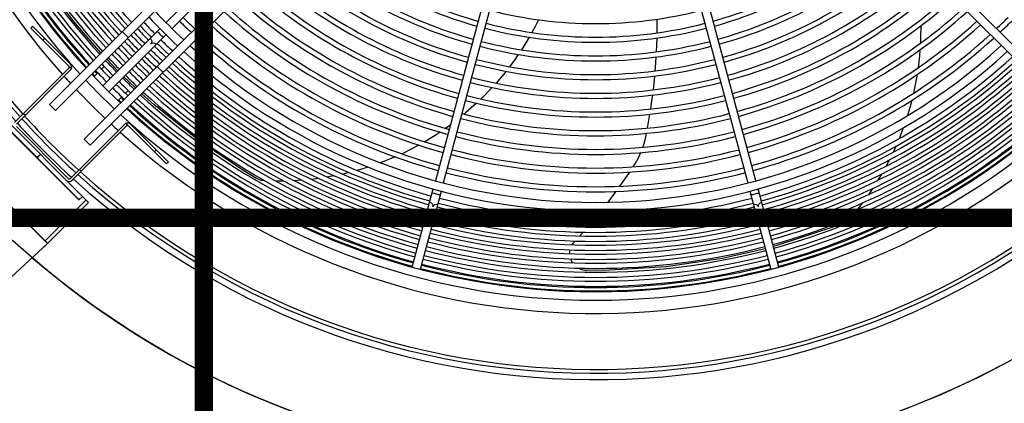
# Model space of a CAD drawing. Header units: centimetres. Extents: x -92429 to 178773, y 2337 to 428125.
# Tile 11 of 138: x 162336 to 162390, y 8883 to 8904. Entities that reach past the tile are written whole.
import ezdxf

# ---------------------------------------------------------------- set-up
doc = ezdxf.new("R2010")
doc.units = ezdxf.units.CM
doc.header["$LTSCALE"] = 50
doc.layers.add('Dach_Ist$0$RYSUNKOWE_NIEDRUK', color=6, linetype='Continuous', plot=False)
doc.layers.add('WL_urządzenia', color=1, linetype='Continuous')

msp = doc.modelspace()

# ---------------------------------------------------------------- linework, layer by layer
at = {"layer": 'Dach_Ist$0$RYSUNKOWE_NIEDRUK', "color": 8, "const_width": 1, "elevation": 2170}
msp.add_lwpolyline([(162474.34, 8804.997), (162761.334, 8893.291), (162225.915, 8893.291), (162346.373, 8893.291), (162346.373, 8733.149), (162346.373, 13607.706), (162346.373, 13508.773), (162262.567, 13508.773), (162671.299, 13508.773), (162444.719, 13577.681)], dxfattribs=at)
at = {"layer": 'WL_urządzenia', "color": 1, "linetype": 'Continuous'}
for p, q in [((162337.959, 8899.478, 2170), (162361.987, 8923.506, 2170)), ((162362.252, 8923.116, 2170), (162338.286, 8899.15, 2170)), ((162339.859, 8897.577, 2170), (162363.825, 8921.543, 2170)), ((162364.216, 8921.277, 2170), (162340.187, 8897.249, 2170)), ((162395.314, 8897.249, 2170), (162371.285, 8921.277, 2170)), ((162371.676, 8921.543, 2170), (162395.641, 8897.577, 2170)), ((162354.937, 8914.555, 2170), (162344.317, 8903.936, 2170)), ((162344.645, 8903.608, 2170), (162355.264, 8914.227, 2170)), ((162362.896, 8909.821, 2170), (162359.009, 8895.315, 2170)), ((162376.491, 8895.315, 2170), (162372.604, 8909.821, 2170)), ((162359.457, 8895.195, 2170), (162363.344, 8909.701, 2170)), ((162372.157, 8909.701, 2170), (162376.044, 8895.195, 2170)), ((162339.381, 8903.891, 2170), (162338.595, 8904.888, 2170)), ((162340.768, 8902.287, 2170), (162339.381, 8903.891, 2170)), ((162364.635, 8904.093, 2170), (162364.449, 8903.728, 2170)), ((162371.109, 8903.379, 2170), (162371.112, 8904.128, 2170)), ((162337.041, 8903.738, 2170), (162336.943, 8903.64, 2170)), ((162339.007, 8901.575, 2170), (162336.943, 8903.64, 2170)), ((162339.106, 8901.674, 2170), (162337.041, 8903.738, 2170)), ((162343.99, 8903.608, 2170), (162340.876, 8900.494, 2170)), ((162342.262, 8903.125, 2170), (162341.934, 8903.453, 2170)), ((162364.449, 8903.728, 2170), (162364.27, 8903.397, 2170)), ((162385.484, 8903.752, 2170), (162385.478, 8903.156, 2170)), ((162337.696, 8903.083, 2170), (162337.598, 8902.985, 2170)), ((162341.204, 8900.166, 2170), (162344.317, 8903.28, 2170)), ((162363.948, 8902.843, 2170), (162363.702, 8902.454, 2170)), ((162364.123, 8903.138, 2170), (162363.948, 8902.843, 2170)), ((162371.074, 8902.346, 2170), (162371.103, 8903.098, 2170)), ((162385.478, 8903.156, 2170), (162385.464, 8902.813, 2170)), ((162385.442, 8902.454, 2170), (162385.415, 8902.13, 2170)), ((162341.423, 8901.593, 2170), (162341.084, 8901.948, 2170)), ((162363.361, 8901.951, 2170), (162363.054, 8901.533, 2170)), ((162363.453, 8902.082, 2170), (162363.361, 8901.951, 2170)), ((162363.533, 8902.2, 2170), (162363.453, 8902.082, 2170)), ((162371.018, 8901.469, 2170), (162371.059, 8902.063, 2170)), ((162385.415, 8902.13, 2170), (162385.34, 8901.476, 2170)), ((162336.058, 8898.494, 2170), (162339.073, 8901.51, 2170)), ((162339.171, 8901.411, 2170), (162336.156, 8898.396, 2170)), ((162339.073, 8901.51, 2170), (162339.157, 8901.425, 2170)), ((162339.157, 8901.425, 2170), (162339.171, 8901.411, 2170)), ((162340.392, 8900.993, 2170), (162340.599, 8901.2, 2170)), ((162340.795, 8901.397, 2170), (162340.946, 8901.547, 2170)), ((162341.695, 8901.314, 2170), (162341.423, 8901.593, 2170)), ((162344.162, 8901.224, 2170), (162343.835, 8901.552, 2170)), ((162362.815, 8901.226, 2170), (162362.322, 8900.637, 2170)), ((162362.863, 8901.286, 2170), (162362.815, 8901.226, 2170)), ((162371.004, 8901.309, 2170), (162371.018, 8901.469, 2170)), ((162342.657, 8900.375, 2170), (162342.023, 8900.986, 2170)), ((162370.899, 8900.27, 2170), (162370.979, 8901.026, 2170)), ((162385.284, 8901.101, 2170), (162385.107, 8900.177, 2170)), ((162342.257, 8900.236, 2170), (162342.106, 8900.086, 2170)), ((162362.107, 8900.398, 2170), (162361.5, 8899.773, 2170)), ((162385.107, 8900.177, 2170), (162385.086, 8900.083, 2170)), ((162341.91, 8899.889, 2170), (162341.703, 8899.682, 2170)), ((162343.674, 8899.453, 2170), (162342.997, 8900.059, 2170)), ((162370.757, 8899.228, 2170), (162370.841, 8899.808, 2170)), ((162370.841, 8899.808, 2170), (162370.864, 8899.986, 2170)), ((162384.992, 8899.693, 2170), (162384.853, 8899.189, 2170)), ((162340.089, 8894.135, 2170), (162334.845, 8899.379, 2170)), ((162338.286, 8899.15, 2170), (162337.959, 8899.478, 2170)), ((162346.103, 8897.509, 2170), (162343.674, 8899.453, 2170)), ((162361.26, 8899.544, 2170), (162360.66, 8899.011, 2170)), ((162384.853, 8899.189, 2170), (162384.756, 8898.867, 2170)), ((162339.564, 8894.267, 2170), (162334.976, 8898.855, 2170)), ((162334.989, 8898.868, 2170), (162339.578, 8894.28, 2170)), ((162336.549, 8898.986, 2170), (162336.648, 8898.888, 2170)), ((162360.66, 8899.011, 2170), (162360.584, 8898.947, 2170)), ((162370.579, 8898.185, 2170), (162370.712, 8898.944, 2170)), ((162336.156, 8898.265, 2170), (162338.975, 8895.446, 2170)), ((162342.121, 8898.462, 2170), (162339.106, 8895.446, 2170)), ((162342.219, 8898.363, 2170), (162339.204, 8895.348, 2170)), ((162342.135, 8898.448, 2170), (162342.121, 8898.462, 2170)), ((162342.219, 8898.363, 2170), (162342.135, 8898.448, 2170)), ((162344.35, 8896.233, 2170), (162342.285, 8898.298, 2170)), ((162342.383, 8898.396, 2170), (162344.448, 8896.331, 2170)), ((162359.823, 8898.352, 2170), (162359.565, 8898.166, 2170)), ((162384.526, 8898.192, 2170), (162384.298, 8897.603, 2170)), ((162340.187, 8897.249, 2170), (162339.859, 8897.577, 2170)), ((162348.67, 8895.789, 2170), (162346.103, 8897.509, 2170)), ((162358.996, 8897.784, 2170), (162358.434, 8897.441, 2170)), ((162359.268, 8897.962, 2170), (162358.996, 8897.784, 2170)), ((162370.341, 8897.175, 2170), (162370.431, 8897.477, 2170)), ((162370.431, 8897.477, 2170), (162370.484, 8897.708, 2170)), ((162370.484, 8897.708, 2170), (162370.523, 8897.901, 2170)), ((162337.847, 8891.894, 2170), (162332.603, 8897.137, 2170)), ((162332.747, 8897.02, 2170), (162337.729, 8892.038, 2170)), ((162343.792, 8896.987, 2170), (162343.694, 8896.888, 2170)), ((162358.105, 8897.254, 2170), (162357.267, 8896.824, 2170)), ((162370.329, 8897.139, 2170), (162370.341, 8897.175, 2170)), ((162384.119, 8897.186, 2170), (162383.971, 8896.864, 2170)), ((162337.28, 8896.577, 2170), (162337.464, 8896.76, 2170)), ((162337.47, 8896.754, 2170), (162337.286, 8896.571, 2170)), ((162356.332, 8896.416, 2170), (162356.018, 8896.295, 2170)), ((162356.815, 8896.618, 2170), (162356.332, 8896.416, 2170)), ((162357.267, 8896.824, 2170), (162357.18, 8896.783, 2170)), ((162369.934, 8896.283, 2170), (162370.093, 8896.574, 2170)), ((162370.093, 8896.574, 2170), (162370.22, 8896.851, 2170)), ((162383.761, 8896.438, 2170), (162383.661, 8896.244, 2170)), ((162339.597, 8895.938, 2170), (162339.696, 8895.84, 2170)), ((162344.448, 8896.331, 2170), (162344.35, 8896.233, 2170)), ((162355.345, 8896.06, 2170), (162354.741, 8895.878, 2170)), ((162369.806, 8896.077, 2170), (162369.815, 8896.092, 2170)), ((162369.815, 8896.092, 2170), (162369.934, 8896.283, 2170)), ((162383.661, 8896.244, 2170), (162383.589, 8896.109, 2170)), ((162349.248, 8895.443, 2170), (162348.67, 8895.789, 2170)), ((162349.339, 8895.396, 2170), (162349.248, 8895.443, 2170)), ((162349.514, 8895.338, 2170), (162349.339, 8895.396, 2170)), ((162349.668, 8895.317, 2170), (162349.514, 8895.338, 2170)), ((162349.699, 8895.316, 2170), (162349.668, 8895.317, 2170)), ((162350.747, 8895.298, 2170), (162350.303, 8895.297, 2170)), ((162351.722, 8895.343, 2170), (162351.308, 8895.316, 2170)), ((162352.634, 8895.441, 2170), (162352.246, 8895.393, 2170)), ((162353.278, 8895.543, 2170), (162353.127, 8895.517, 2170)), ((162353.492, 8895.583, 2170), (162353.278, 8895.543, 2170)), ((162354.302, 8895.762, 2170), (162353.957, 8895.68, 2170)), ((162369.075, 8895.018, 2170), (162369.576, 8895.734, 2170)), ((162369.576, 8895.734, 2170), (162369.611, 8895.786, 2170)), ((162383.345, 8895.675, 2170), (162383.144, 8895.339, 2170)), ((162357.75, 8890.613, 2170), (162358.889, 8894.867, 2170)), ((162377.751, 8890.613, 2170), (162376.611, 8894.867, 2170)), ((162382.86, 8894.895, 2170), (162382.626, 8894.552, 2170)), ((162339.958, 8894.267, 2170), (162337.729, 8892.038, 2170)), ((162339.761, 8894.463, 2170), (162339.564, 8894.267, 2170)), ((162358.198, 8890.494, 2170), (162359.337, 8894.747, 2170)), ((162368.419, 8894.139, 2170), (162368.867, 8894.731, 2170)), ((162376.164, 8894.747, 2170), (162377.303, 8890.494, 2170)), ((162340.089, 8894.135, 2170), (162337.664, 8891.71, 2170)), ((162382.296, 8894.099, 2170), (162382.023, 8893.748, 2170)), ((162367.722, 8893.272, 2170), (162368.049, 8893.67, 2170)), ((162381.505, 8893.152, 2170), (162381.352, 8893.05, 2170)), ((162381.616, 8893.26, 2170), (162381.505, 8893.152, 2170)), ((162381.637, 8893.284, 2170), (162381.616, 8893.26, 2170)), ((162367.308, 8892.784, 2170), (162367.489, 8892.994, 2170)), ((162380.631, 8892.765, 2170), (162377.695, 8891.801, 2170)), ((162381.259, 8893.007, 2170), (162380.631, 8892.765, 2170)), ((162381.352, 8893.05, 2170), (162381.259, 8893.007, 2170)), ((162366.88, 8892.301, 2170), (162366.883, 8892.305, 2170)), ((162366.883, 8892.305, 2170), (162367.067, 8892.509, 2170)), ((162333.731, 8888.102, 2170), (162337.847, 8891.894, 2170)), ((162337.664, 8891.71, 2170), (162337.656, 8891.718, 2170)), ((162337.729, 8892.038, 2170), (162337.754, 8892.012, 2170)), ((162337.754, 8892.012, 2170), (162337.778, 8891.987, 2170)), ((162337.778, 8891.987, 2170), (162337.8, 8891.963, 2170)), ((162337.8, 8891.963, 2170), (162337.818, 8891.941, 2170)), ((162337.818, 8891.941, 2170), (162337.832, 8891.923, 2170)), ((162337.832, 8891.923, 2170), (162337.842, 8891.909, 2170)), ((162337.842, 8891.909, 2170), (162337.847, 8891.899, 2170)), ((162337.847, 8891.899, 2170), (162337.847, 8891.894, 2170)), ((162366.347, 8891.444, 2170), (162366.363, 8891.548, 2170)), ((162366.469, 8891.822, 2170), (162366.551, 8891.94, 2170)), ((162366.551, 8891.94, 2170), (162366.591, 8891.986, 2170)), ((162366.591, 8891.986, 2170), (162366.632, 8892.03, 2170)), ((162377.003, 8891.613, 2170), (162374.668, 8891.084, 2170)), ((162377.695, 8891.801, 2170), (162377.451, 8891.733, 2170)), ((162366.343, 8891.336, 2170), (162366.347, 8891.444, 2170)), ((162366.452, 8890.919, 2170), (162366.392, 8891.056, 2170)), ((162374.668, 8891.084, 2170), (162371.595, 8890.627, 2170)), ((162366.499, 8890.839, 2170), (162366.452, 8890.919, 2170)), ((162366.831, 8890.538, 2170), (162366.806, 8890.552, 2170)), ((162366.998, 8890.468, 2170), (162366.831, 8890.538, 2170)), ((162367.18, 8890.432, 2170), (162366.998, 8890.468, 2170)), ((162371.595, 8890.627, 2170), (162368.527, 8890.433, 2170)), ((162367.257, 8890.428, 2170), (162367.18, 8890.432, 2170)), ((162368.527, 8890.433, 2170), (162367.257, 8890.428, 2170))]:
    msp.add_line(p, q, dxfattribs=at)
for points in [[(162343.84, 8903.458, -0.037253), (162343.997, 8903.288, -0.037253), (162344.167, 8903.13)], [(162343.46, 8903.079, -0.407676), (162343.492, 8902.782, -0.407676), (162343.788, 8902.751)], [(162337.27, 8896.561, 0.207794), (162337.28, 8896.577)], [(162337.27, 8896.561, -0.207794), (162337.286, 8896.571)], [(162358.835, 8894.662, -0.037253), (162359.056, 8894.594, -0.037253), (162359.282, 8894.542)], [(162376.219, 8894.542, -0.037253), (162376.445, 8894.594, -0.037253), (162376.666, 8894.662)], [(162358.696, 8894.144, -0.407676), (162358.871, 8893.903, -0.407676), (162359.144, 8894.024)], [(162376.357, 8894.024, -0.407676), (162376.63, 8893.903, -0.407676), (162376.805, 8894.144)]]:
    msp.add_lwpolyline(points, format="xyb", dxfattribs=at)
msp.add_circle((162367.75, 8927.041, 2170), 47.277, dxfattribs=at)
for centre, radius, start, end in [((162367.75, 8927.041, 2170), 47.277, 229.4416, 220.5584), ((162367.75, 8927.041, 2170), 42.566, 227.9961, 222.0039), ((162367.75, 8927.041, 2170), 42.222, 228.0205, 221.9795), ((162367.75, 8927.041, 2170), 42.012, 228.0356, 221.9644), ((162367.75, 8927.041, 2170), 38.964, 137.3179, 221.7267), ((162367.75, 8927.041, 2170), 38.239, 137.3619, 222.6381), ((162367.75, 8927.041, 2170), 37.775, 137.3909, 222.6091), ((162367.75, 8927.041, 2170), 34.538, 195.3845, 222.3848), ((162367.75, 8927.041, 2170), 34.26, 195.3876, 222.3636), ((162367.75, 8927.041, 2170), 36.714, 195.3617, 222.5399), ((162367.75, 8927.041, 2170), 36.501, 195.3638, 222.5256), ((162367.75, 8927.041, 2170), 36.223, 195.3666, 222.5065), ((162367.75, 8927.041, 2170), 36.011, 195.3687, 222.4918), ((162367.75, 8927.041, 2170), 35.732, 195.3716, 222.4723), ((162367.75, 8927.041, 2170), 35.52, 195.3738, 222.4571), ((162367.75, 8927.041, 2170), 35.242, 195.3768, 222.4371), ((162367.75, 8927.041, 2170), 35.029, 195.3791, 222.4215), ((162367.75, 8927.041, 2170), 34.751, 195.3821, 222.4008), ((162367.75, 8927.041, 2170), 37.729, 195.3519, 222.6061), ((162367.75, 8927.041, 2170), 37.544, 195.3537, 222.5943), ((162367.75, 8927.041, 2170), 37.483, 195.3543, 222.5904), ((162367.75, 8927.041, 2170), 37.205, 195.3569, 222.5724), ((162367.75, 8927.041, 2170), 36.992, 195.359, 222.5584), ((162367.75, 8927.041, 2170), 24.177, 228.7373, 254.4508), ((162367.75, 8927.041, 2170), 23.899, 228.7809, 254.4444), ((162367.75, 8927.041, 2170), 23.899, 285.5556, 311.2191), ((162367.75, 8927.041, 2170), 24.177, 285.5492, 311.2627), ((162367.75, 8927.041, 2170), 24.918, 228.626, 254.4671), ((162367.75, 8927.041, 2170), 24.918, 285.5329, 311.374), ((162367.75, 8927.041, 2170), 25.196, 228.586, 254.473), ((162367.75, 8927.041, 2170), 25.196, 285.527, 311.414), ((162367.75, 8927.041, 2170), 26.215, 228.4464, 254.4935), ((162367.75, 8927.041, 2170), 25.937, 228.4834, 254.488), ((162367.75, 8927.041, 2170), 25.937, 285.512, 311.5166), ((162367.75, 8927.041, 2170), 26.215, 285.5065, 311.5536), ((162367.75, 8927.041, 2170), 27.234, 228.3173, 254.5124), ((162367.75, 8927.041, 2170), 26.956, 228.3516, 254.5074), ((162367.75, 8927.041, 2170), 26.956, 285.4926, 311.6484), ((162367.75, 8927.041, 2170), 27.234, 285.4876, 311.6827), ((162367.75, 8927.041, 2170), 27.975, 228.2293, 254.5253), ((162367.75, 8927.041, 2170), 27.975, 285.4747, 311.7707), ((162367.75, 8927.041, 2170), 28.253, 228.1975, 254.53), ((162367.75, 8927.041, 2170), 28.253, 285.47, 311.8025), ((162367.75, 8927.041, 2170), 29.272, 228.0861, 254.5464), ((162367.75, 8927.041, 2170), 28.994, 228.1157, 254.542), ((162367.75, 8927.041, 2170), 28.994, 285.458, 311.8843), ((162367.75, 8927.041, 2170), 29.272, 285.4536, 311.9139), ((162367.75, 8927.041, 2170), 32.908, 223.0629, 226.9371), ((162367.75, 8927.041, 2170), 30.291, 227.9822, 254.5616), ((162367.75, 8927.041, 2170), 30.013, 228.0099, 254.5576), ((162367.75, 8927.041, 2170), 23.158, 255.5734, 284.4266), ((162367.75, 8927.041, 2170), 30.013, 285.4424, 311.9901), ((162367.75, 8927.041, 2170), 30.291, 285.4384, 312.0178), ((162367.75, 8927.041, 2170), 33.769, 223.1123, 224.6068), ((162367.75, 8927.041, 2170), 33.372, 223.0898, 226.9102), ((162367.75, 8927.041, 2170), 32.329, 225.4107, 226.9719), ((162367.75, 8927.041, 2170), 32.051, 225.4143, 226.989), ((162367.75, 8927.041, 2170), 31.032, 227.9109, 254.5721), ((162367.75, 8927.041, 2170), 23.899, 255.5556, 284.4444), ((162367.75, 8927.041, 2170), 31.032, 285.4279, 312.0891), ((162367.75, 8927.041, 2170), 32.051, 313.011, 314.5857), ((162367.75, 8927.041, 2170), 32.329, 313.0281, 314.5893), ((162367.75, 8927.041, 2170), 34.538, 223.1543, 224.6155), ((162367.75, 8927.041, 2170), 34.26, 223.1393, 224.6124), ((162367.75, 8927.041, 2170), 34.048, 223.1277, 224.61), ((162367.75, 8927.041, 2170), 31.31, 227.8851, 254.5759), ((162367.75, 8927.041, 2170), 24.177, 255.5492, 284.4508), ((162367.75, 8927.041, 2170), 31.31, 285.4241, 312.1149), ((162367.75, 8927.041, 2170), 35.242, 223.1912, 224.6232), ((162367.75, 8927.041, 2170), 35.029, 223.1802, 224.6209), ((162367.75, 8927.041, 2170), 34.751, 223.1656, 224.6179), ((162367.75, 8927.041, 2170), 33.769, 225.3932, 226.8877), ((162367.75, 8927.041, 2170), 32.329, 227.794, 254.5893), ((162367.75, 8927.041, 2170), 32.051, 227.8183, 254.5857), ((162367.75, 8927.041, 2170), 24.918, 255.5329, 284.4671), ((162367.75, 8927.041, 2170), 32.051, 285.4143, 312.1817), ((162367.75, 8927.041, 2170), 32.329, 285.4107, 312.206), ((162367.75, 8927.041, 2170), 36.011, 223.2298, 224.6313), ((162367.75, 8927.041, 2170), 35.732, 223.216, 224.6284), ((162367.75, 8927.041, 2170), 35.52, 223.2053, 224.6262), ((162367.75, 8927.041, 2170), 34.751, 225.3821, 226.8344), ((162367.75, 8927.041, 2170), 34.538, 225.3845, 226.8457), ((162367.75, 8927.041, 2170), 34.26, 225.3876, 226.8607), ((162367.75, 8927.041, 2170), 34.048, 225.39, 226.8723), ((162367.75, 8927.041, 2170), 33.372, 227.7066, 312.2934), ((162367.75, 8927.041, 2170), 32.908, 227.7448, 312.2552), ((162367.75, 8927.041, 2170), 25.196, 255.527, 284.473), ((162367.75, 8927.041, 2170), 36.714, 223.2637, 224.6383), ((162367.75, 8927.041, 2170), 36.501, 223.2536, 224.6362), ((162367.75, 8927.041, 2170), 36.223, 223.2402, 224.6334), ((162367.75, 8927.041, 2170), 35.52, 225.3738, 226.7947), ((162367.75, 8927.041, 2170), 35.242, 225.3768, 226.8088), ((162367.75, 8927.041, 2170), 35.029, 225.3791, 226.8198), ((162367.75, 8927.041, 2170), 34.048, 227.6529, 254.61), ((162367.75, 8927.041, 2170), 33.769, 227.6748, 254.6068), ((162367.75, 8927.041, 2170), 25.937, 255.512, 284.488), ((162367.75, 8927.041, 2170), 33.769, 285.3932, 312.3252), ((162367.75, 8927.041, 2170), 34.048, 285.39, 312.3471), ((162338.942, 8901.51, 2170), 0.0927, 315, 45), ((162338.942, 8901.51, 2170), 0.232, 338.5782, 45), ((162367.75, 8927.041, 2170), 37.544, 223.3021, 223.5851), ((162367.75, 8927.041, 2170), 37.483, 223.2993, 224.6457), ((162367.75, 8927.041, 2170), 37.205, 223.2866, 224.6431), ((162367.75, 8927.041, 2170), 36.992, 223.2768, 224.641), ((162367.75, 8927.041, 2170), 36.223, 225.3666, 226.7598), ((162367.75, 8927.041, 2170), 36.011, 225.3687, 226.7702), ((162367.75, 8927.041, 2170), 35.732, 225.3716, 226.784), ((162367.75, 8927.041, 2170), 34.751, 227.5992, 254.6179), ((162367.75, 8927.041, 2170), 34.538, 227.6152, 254.6155), ((162367.75, 8927.041, 2170), 34.26, 227.6364, 254.6124), ((162367.75, 8927.041, 2170), 26.215, 255.5065, 284.4935), ((162367.75, 8927.041, 2170), 34.26, 285.3876, 312.3636), ((162367.75, 8927.041, 2170), 34.538, 285.3845, 312.3848), ((162367.75, 8927.041, 2170), 34.751, 285.3821, 312.4008), ((162367.75, 8927.041, 2170), 38.964, 221.9315, 222.6821), ((162367.75, 8927.041, 2170), 38.239, 223.333, 226.667), ((162367.75, 8927.041, 2170), 37.775, 223.3125, 226.6875), ((162367.75, 8927.041, 2170), 37.729, 223.3104, 223.5921), ((162367.75, 8927.041, 2170), 36.992, 225.359, 226.7232), ((162367.75, 8927.041, 2170), 36.714, 225.3617, 226.7363), ((162367.75, 8927.041, 2170), 36.501, 225.3638, 226.7464), ((162367.75, 8927.041, 2170), 35.732, 227.5277, 254.6284), ((162367.75, 8927.041, 2170), 35.52, 227.5429, 254.6262), ((162367.75, 8927.041, 2170), 35.242, 227.5629, 254.6232), ((162367.75, 8927.041, 2170), 35.029, 227.5785, 254.6209), ((162367.75, 8927.041, 2170), 27.234, 255.4876, 284.5124), ((162367.75, 8927.041, 2170), 26.956, 255.4926, 284.5074), ((162367.75, 8927.041, 2170), 35.029, 285.3791, 312.4215), ((162367.75, 8927.041, 2170), 35.242, 285.3768, 312.4371), ((162367.75, 8927.041, 2170), 35.52, 285.3738, 312.4571), ((162367.75, 8927.041, 2170), 35.732, 285.3716, 312.4723), ((162367.75, 8927.041, 2170), 38.964, 223.364, 226.636), ((162367.75, 8927.041, 2170), 37.483, 225.3543, 226.7007), ((162367.75, 8927.041, 2170), 37.205, 225.3569, 226.7134), ((162367.75, 8927.041, 2170), 36.501, 227.4744, 254.6362), ((162367.75, 8927.041, 2170), 36.223, 227.4935, 254.6334), ((162367.75, 8927.041, 2170), 36.011, 227.5082, 254.6313), ((162367.75, 8927.041, 2170), 36.011, 285.3687, 312.4918), ((162367.75, 8927.041, 2170), 36.223, 285.3666, 312.5065), ((162367.75, 8927.041, 2170), 36.501, 285.3638, 312.5256), ((162367.75, 8927.041, 2170), 37.729, 226.4079, 226.6896), ((162367.75, 8927.041, 2170), 37.544, 226.4149, 226.6979), ((162367.75, 8927.041, 2170), 37.205, 227.4276, 254.6431), ((162367.75, 8927.041, 2170), 36.992, 227.4416, 254.641), ((162367.75, 8927.041, 2170), 36.714, 227.4601, 254.6383), ((162367.75, 8927.041, 2170), 28.253, 255.47, 284.53), ((162367.75, 8927.041, 2170), 27.975, 255.4747, 284.5253), ((162367.75, 8927.041, 2170), 36.714, 285.3617, 312.5399), ((162367.75, 8927.041, 2170), 36.992, 285.359, 312.5584), ((162367.75, 8927.041, 2170), 37.205, 285.3569, 312.5724), ((162367.75, 8927.041, 2170), 37.775, 227.3909, 312.6091), ((162367.75, 8927.041, 2170), 37.729, 227.3939, 254.6481), ((162367.75, 8927.041, 2170), 37.544, 227.4057, 254.6463), ((162367.75, 8927.041, 2170), 37.483, 227.4096, 254.6457), ((162367.75, 8927.041, 2170), 37.483, 285.3543, 312.5904), ((162367.75, 8927.041, 2170), 37.544, 285.3537, 312.5943), ((162367.75, 8927.041, 2170), 37.729, 285.3519, 312.6061), ((162367.75, 8927.041, 2170), 42.222, 222.1685, 227.8315), ((162367.75, 8927.041, 2170), 42.012, 222.1543, 227.8457), ((162367.75, 8927.041, 2170), 38.239, 227.362, 312.638), ((162367.75, 8927.041, 2170), 29.272, 255.4536, 284.5464), ((162367.75, 8927.041, 2170), 28.994, 255.458, 284.542), ((162367.75, 8927.041, 2170), 42.566, 222.1913, 227.8087), ((162367.75, 8927.041, 2170), 38.964, 227.3179, 228.0685), ((162367.75, 8927.041, 2170), 38.964, 228.2733, 312.6821), ((162342.219, 8898.232, 2170), 0.232, 45, 111.4218), ((162342.219, 8898.232, 2170), 0.0927, 45, 135), ((162367.75, 8927.041, 2170), 30.013, 255.4424, 284.5576), ((162367.75, 8927.041, 2170), 30.291, 255.4384, 284.5616), ((162367.75, 8927.041, 2170), 31.032, 255.4279, 284.5721), ((162367.75, 8927.041, 2170), 31.31, 255.4241, 284.5759), ((162367.75, 8927.041, 2170), 32.051, 255.4143, 284.5857), ((162339.04, 8895.512, 2170), 0.232, 225, 315), ((162339.04, 8895.512, 2170), 0.0927, 225, 315), ((162367.75, 8927.041, 2170), 32.329, 255.4107, 284.5893), ((162367.75, 8927.041, 2170), 33.769, 255.3932, 284.6068), ((162367.75, 8927.041, 2170), 34.26, 255.3876, 284.6124), ((162367.75, 8927.041, 2170), 34.048, 255.39, 284.61), ((162367.75, 8927.041, 2170), 35.029, 255.3791, 284.6209), ((162367.75, 8927.041, 2170), 34.751, 255.3821, 284.6179), ((162367.75, 8927.041, 2170), 34.538, 255.3845, 284.6155), ((162367.75, 8927.041, 2170), 35.52, 255.3738, 284.6262), ((162367.75, 8927.041, 2170), 35.242, 255.3768, 284.6232), ((162367.75, 8927.041, 2170), 36.011, 255.3687, 284.6313), ((162367.75, 8927.041, 2170), 35.732, 255.3716, 284.6284), ((162367.75, 8927.041, 2170), 36.501, 255.3638, 284.6362), ((162367.75, 8927.041, 2170), 36.223, 255.3666, 284.6334), ((162367.75, 8927.041, 2170), 37.205, 255.3569, 284.6431), ((162367.75, 8927.041, 2170), 36.992, 255.359, 284.641), ((162367.75, 8927.041, 2170), 36.714, 255.3617, 284.6383), ((162367.75, 8927.041, 2170), 37.729, 255.3519, 284.6481), ((162367.75, 8927.041, 2170), 37.544, 255.3537, 284.6463), ((162367.75, 8927.041, 2170), 37.483, 255.3543, 284.6457)]:
    msp.add_arc(centre, radius, start, end, dxfattribs=at)

doc.saveas('drawing.dxf')
